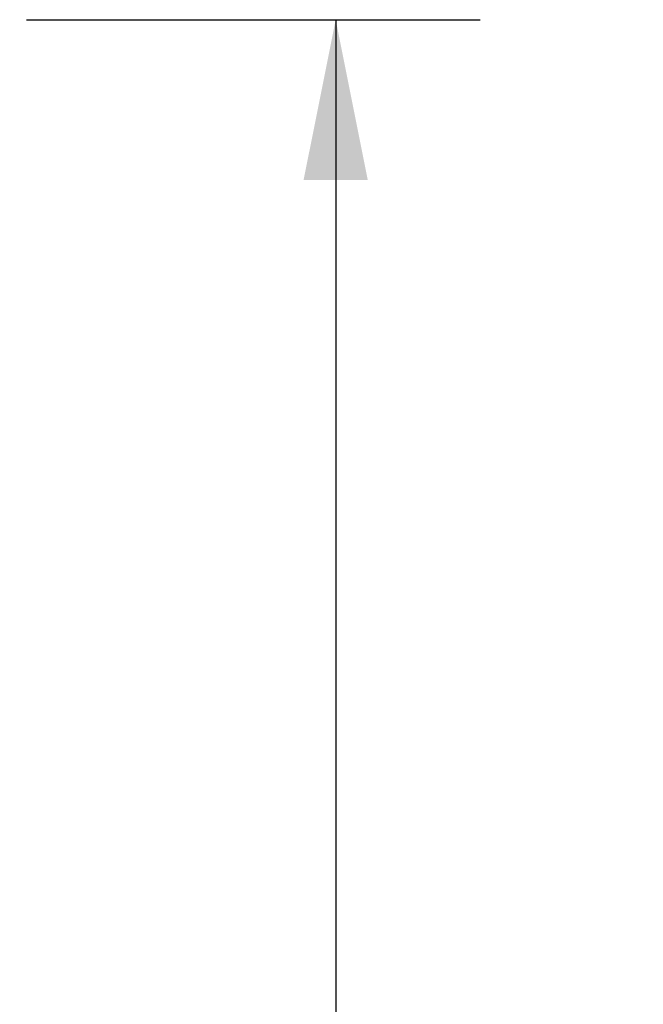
# Model space of a CAD drawing. Header units: inches. Extents: x 0 to 283, y 0 to 183.
# Tile 127 of 256: x 35.85 to 42.33, y 114.58 to 124.82. Entities that reach past the tile are written whole.
import ezdxf

# ---------------------------------------------------------------- set-up
doc = ezdxf.new("R2010")
doc.units = ezdxf.units.IN
doc.header["$LTSCALE"] = 15.583333
doc.header["$MEASUREMENT"] = 0
doc.layers.get('0').update_dxf_attribs({"linetype": 'CONTINUOUS'})
doc.layers.add('DIMENSIONS', color=7, linetype='CONTINUOUS')
doc.styles.get("Standard").update_dxf_attribs({"font": 'arial.ttf'})
doc.dimstyles.new('DIMSTYLE_1', dxfattribs={"dimtxt": 1.25, "dimasz": 1.666667, "dimexe": 0.09, "dimexo": 0.07, "dimgap": 0.0375, "dimtad": 0, "dimtih": 1, "dimtoh": 1, "dimzin": 4, "dimdsep": 46, "dimtxsty": 'Standard', "dimblk": '_FILLED', "dimblk1": '_FILLED', "dimblk2": '_FILLED', "dimcen": 0.09, "dimadec": 3, "dimazin": 1, "dimtfac": 1, "dimtdec": 3, "dimtofl": 0, "dimtmove": 0, "dimatfit": 3, "dimldrblk": '_FILLED', "dimfxl": 0, "dimtolj": 1, "dimtzin": 4, "dimarcsym": 0})

# ---------------------------------------------------------------- blocks, each defined once
blk = doc.blocks.new('_FILLED')
at = {"color": 0, "linetype": 'ByBlock'}
blk.add_solid([(0, 0), (-1, 0.2), (-1, -0.2)], dxfattribs=at)
blk = doc.blocks.new('*D8')
at = {"layer": 'DIMENSIONS', "color": 2, "linetype": 'Continuous'}
for p, q in [((35.924, 124.822), (40.638, 124.822)), ((39.138, 124.822), (39.138, 90.966)), ((39.138, 53.322), (39.138, 86.591)), ((35.924, 53.322), (40.638, 53.322))]:
    blk.add_line(p, q, dxfattribs=at)
at = {"layer": 'DIMENSIONS', "color": 2, "linetype": 'Continuous', "xscale": 1.6666666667, "yscale": 1.6666666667, "zscale": 1.6666666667}
for p, rotation in [((39.138, 124.822), 90), ((39.138, 53.322), 270)]:
    blk.add_blockref('_FILLED', p, dxfattribs=dict(at, rotation=rotation))
at = {"layer": 'DIMENSIONS', "color": 2, "linetype": 'Continuous', "insert": (39.138, 90.341), "char_height": 1.25, "width": 6.39405, "attachment_point": 2, "line_spacing_factor": 0.9}
blk.add_mtext('71.50\\PDOORS', dxfattribs=at)

msp = doc.modelspace()

# ---------------------------------------------------------------- dimensions: what is measured, and where the dimension line sits
at = {"layer": 'DIMENSIONS', "color": 2, "linetype": 'Continuous'}
dim = msp.add_linear_dim(base=(39.138, 53.322), p1=(35.854, 124.822), p2=(35.854, 53.322), angle=270, text='<>\\PDOORS', dimstyle='DIMSTYLE_1', dxfattribs=at)
dim.commit()
dim.dimension.update_dxf_attribs({"geometry": '*D8', "text_midpoint": (39.138, 88.779), "dimtype": 160})

doc.saveas('drawing.dxf')
